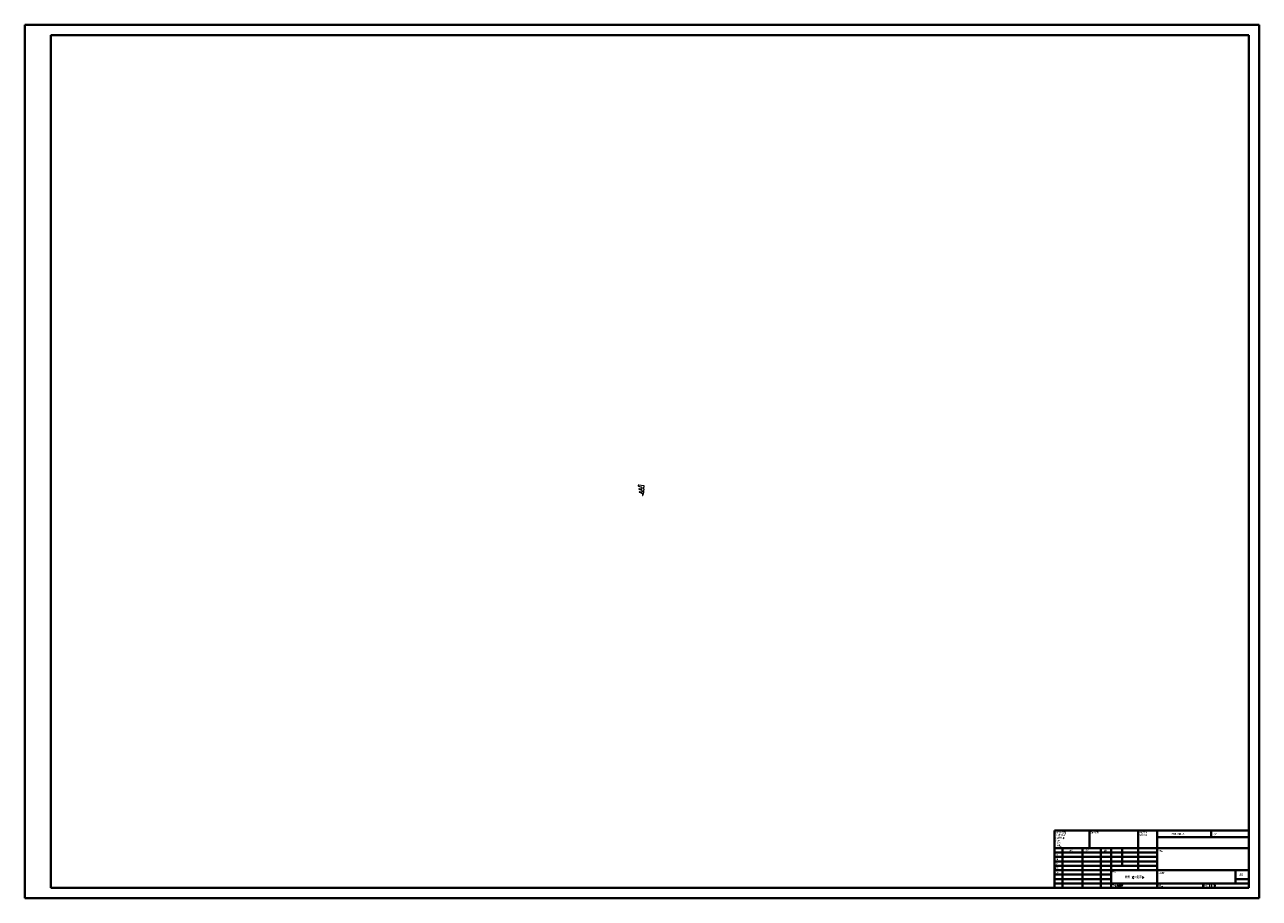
# Model space of a CAD drawing. Header units: millimetres. Extents: x 0 to 1189, y 0 to 841.
import ezdxf

# ---------------------------------------------------------------- set-up
doc = ezdxf.new("R2010")
doc.units = ezdxf.units.MM
doc.styles.add('SLDTEXTSTYLE0', font='TXT', dxfattribs={"width": 0.75, "bigfont": 'bigfont'})
doc.styles.add('SLDTEXTSTYLE1', font='TXT', dxfattribs={"width": 0.75})
doc.styles.add('SLDTEXTSTYLE2', font='TXT', dxfattribs={"width": 0.694444, "bigfont": 'bigfont'})

# ---------------------------------------------------------------- blocks, each defined once
blk = doc.blocks.new('SW_NOTE_0')
at = {"color": 0, "linetype": 'Continuous', "lineweight": 0, "char_height": 1.5, "attachment_point": 1, "style": 'SLDTEXTSTYLE0'}
for s, insert in [('\\M+18FAB锐边\\M+190B4\\M+18F9C', (0, 1.9)), ('\\M+196D1\\M+18E68\\M+19BF3\\M+190DC\\M+19266', (0, -0.6))]:
    blk.add_mtext(s, dxfattribs=dict(at, insert=insert))
blk = doc.blocks.new('SW_NOTE_1')
at = {"color": 0, "linetype": 'Continuous', "lineweight": 0, "char_height": 1.5, "attachment_point": 1, "style": 'SLDTEXTSTYLE0'}
for s, insert in [('\\M+18F9C\\M+194F1另\\M+18A4F\\M+18E77\\M+192E8:', (0, 1.9)), ('\\M+18EDA\\M+190A1\\M+18E67\\M+19770\\M+19F7C\\M+195C4', (0, -0.6)), ('\\M+1955C\\M+196CA\\M+19165糙\\M+19378:', (0, -3.1)), ('\\M+18CF6\\M+18DB7:', (0, -5.6)), ('\\M+18A70\\M+19378:', (1.7, -10.6)), ('线\\M+190AB:', (1.7, -8.1))]:
    blk.add_mtext(s, dxfattribs=dict(at, insert=insert))

msp = doc.modelspace()

# ---------------------------------------------------------------- linework, layer by layer
at = {"color": 7, "linetype": 'Continuous', "lineweight": 40}
for p, q in [((0.1, 0.2), (0.1, 841.2)), ((0.1, 841.2), (1189.1, 841.2)), ((1189.1, 0.2), (1189.1, 841.2)), ((25.1, 10.2), (25.1, 831.2)), ((25.1, 831.2), (1179.1, 831.2)), ((1179.1, 10.2), (1179.1, 831.2)), ((991.9, 65.5), (1179.1, 65.5)), ((991.9, 65.5), (991.9, 10.2)), ((1025.7, 48.5), (1025.7, 65.5)), ((1072.5, 65.5), (1072.5, 27.2)), ((1090.7, 65.5), (1090.7, 10.2)), ((1142.7, 59.1), (1142.7, 65.5)), ((1179.1, 65.5), (1179.1, 10.2)), ((1179.1, 48.5), (991.9, 48.5)), ((999.7, 48.5), (999.7, 10.2)), ((1018.9, 48.5), (1018.9, 10.2)), ((1036.3, 48.5), (1036.3, 10.2)), ((1046.5, 10.2), (1046.5, 48.5)), ((1056.9, 31.5), (1056.9, 48.5)), ((1179.1, 59.1), (1090.7, 59.1)), ((1090.7, 44.2), (991.9, 44.2)), ((1090.7, 40), (991.9, 40)), ((1090.7, 35.7), (991.9, 35.7)), ((1090.7, 31.5), (991.9, 31.5)), ((1046.5, 27.2), (991.9, 27.2)), ((1046.5, 27.2), (1179.1, 27.2)), ((1166.1, 14.5), (1166.1, 27.2)), ((1046.5, 23), (991.9, 23)), ((1046.5, 18.7), (991.9, 18.7)), ((991.9, 14.5), (1179.1, 14.5)), ((1134.9, 10.2), (1134.9, 14.5)), ((1179.1, 18.7), (1166.1, 18.7)), ((0.1, 0.2), (1189.1, 0.2)), ((25.1, 10.2), (1179.1, 10.2))]:
    msp.add_line(p, q, dxfattribs=at)
at = {"color": 7, "linetype": 'Continuous', "lineweight": 15}
for p, q in [((591.2, 397), (594.2, 396)), ((596.5, 397.4), (591.4, 397.9)), ((591.6, 394.1), (594.3, 393)), ((594, 394), (591.7, 394.5)), ((594.4, 395.8), (594.5, 394.4)), ((594.6, 392.6), (594.7, 391.5)), ((596.2, 394.2), (596.2, 396.1)), ((596.5, 394.1), (596.3, 394.1)), ((596.4, 396.4), (596.5, 396.4)), ((596.8, 396.7), (596.8, 397)), ((592, 391.1), (594.6, 390.1)), ((594.2, 391.1), (592.2, 391.6)), ((594.9, 389.7), (595, 388.3))]:
    msp.add_line(p, q, dxfattribs=at)
for centre, radius, start, end in [((591.3, 397.5), 0.45, 84.4, 251.8405), ((591.7, 394.3), 0.25, 76.0979, 248.2306), ((594.1, 394.4), 0.4, 256.0979, 4.4557), ((594.1, 395.8), 0.25, 4.4557, 71.8405), ((594.2, 392.6), 0.4, 4.4557, 76.0979), ((712.4, 367.4), 118.9, 167.1049, 169.9154), ((596.5, 396.1), 0.25, 98.023, 178.0668), ((596.3, 394.2), 0.1, 178.0668, 271.1319), ((596.4, 397.1), 0.35, 357.118, 84.4), ((596.4, 396.7), 0.35, 278.023, 357.118), ((596.5, 394), 0.1, 355.9039, 91.1319), ((592.1, 391.4), 0.25, 76.0979, 247.696), ((594.3, 391.5), 0.4, 256.0979, 4.4557), ((594.5, 389.7), 0.4, 4.4557, 76.0979), ((595.2, 388.3), 0.2, 184.4557, 334.4917)]:
    msp.add_arc(centre, radius, start, end, dxfattribs=at)

# ---------------------------------------------------------------- block references
at = {"color": 7, "linetype": 'Continuous', "lineweight": 0}
for name, p in [('SW_NOTE_1', (992.5, 62.2)), ('SW_NOTE_0', (1073.2, 62.3))]:
    msp.add_blockref(name, p, dxfattribs=at)

# ---------------------------------------------------------------- texts
for s, insert, char_height, attachment_point, style in [('\\M+1955C\\M+196CA\\M+19165糙\\M+19378:', (1026.3, 64.1), 1.5, 1, 'SLDTEXTSTYLE0'), ('\\M+19573调\\M+190AE\\M+18D48\\M+192F6图\\M+194E4\\M+197E1', (1104.5, 62.7), 1.5, 1, 'SLDTEXTSTYLE0'), ('\\M+18F43订', (1145.2, 62.5), 1.5, 1, 'SLDTEXTSTYLE0'), ('绘\\M+190A7', (992.1, 42.6), 1.5, 1, 'SLDTEXTSTYLE0'), ('检查', (992.3, 38.4), 1.5, 1, 'SLDTEXTSTYLE0'), ('\\M+190A9\\M+196BC', (1006.2, 46.7), 1.5, 1, 'SLDTEXTSTYLE0'), ('签\\M+196BC', (1021.9, 46.8), 1.5, 1, 'SLDTEXTSTYLE0'), ('\\M+193FA\\M+18AFA', (1039.1, 46.8), 1.5, 1, 'SLDTEXTSTYLE0'), ('标题:', (1091.8, 46.5), 1.5, 1, 'SLDTEXTSTYLE0'), ('\\M+194E1\\M+18F79', (992.3, 34.3), 1.5, 1, 'SLDTEXTSTYLE0'), ('\\M+190A7\\M+191A2', (992.3, 29.9), 1.5, 1, 'SLDTEXTSTYLE0'), ('验检', (992.5, 25.6), 1.5, 1, 'SLDTEXTSTYLE0'), ('\\M+18DDE\\M+197BF:', (1047.5, 26.2), 1.5, 1, 'SLDTEXTSTYLE0'), ('\\M+18D48\\M+192F6图\\M+18D86', (1092, 25.1), 1.5, 1, 'SLDTEXTSTYLE0'), ('A0', (1170, 24.5), 2.91, 1, 'SLDTEXTSTYLE1'), ('\\M+18DDE质 <\\M+196A2\\M+18E77\\M+192E8>', (1068.8, 21.7), 2.381, 2, 'SLDTEXTSTYLE0'), ('\\M+18F64\\M+197CA: 0.007', (1047.5, 13.2), 1.499, 1, 'SLDTEXTSTYLE0'), ('\\M+194E4\\M+197E1:', (1092, 13.1), 1.5, 1, 'SLDTEXTSTYLE0'), ('图纸 1 (\\M+18BA41)', (1136.4, 13.1), 1.5, 1, 'SLDTEXTSTYLE2')]:
    msp.add_mtext(s, dxfattribs=dict(at, insert=insert, char_height=char_height, attachment_point=attachment_point, style=style))

doc.saveas('drawing.dxf')
